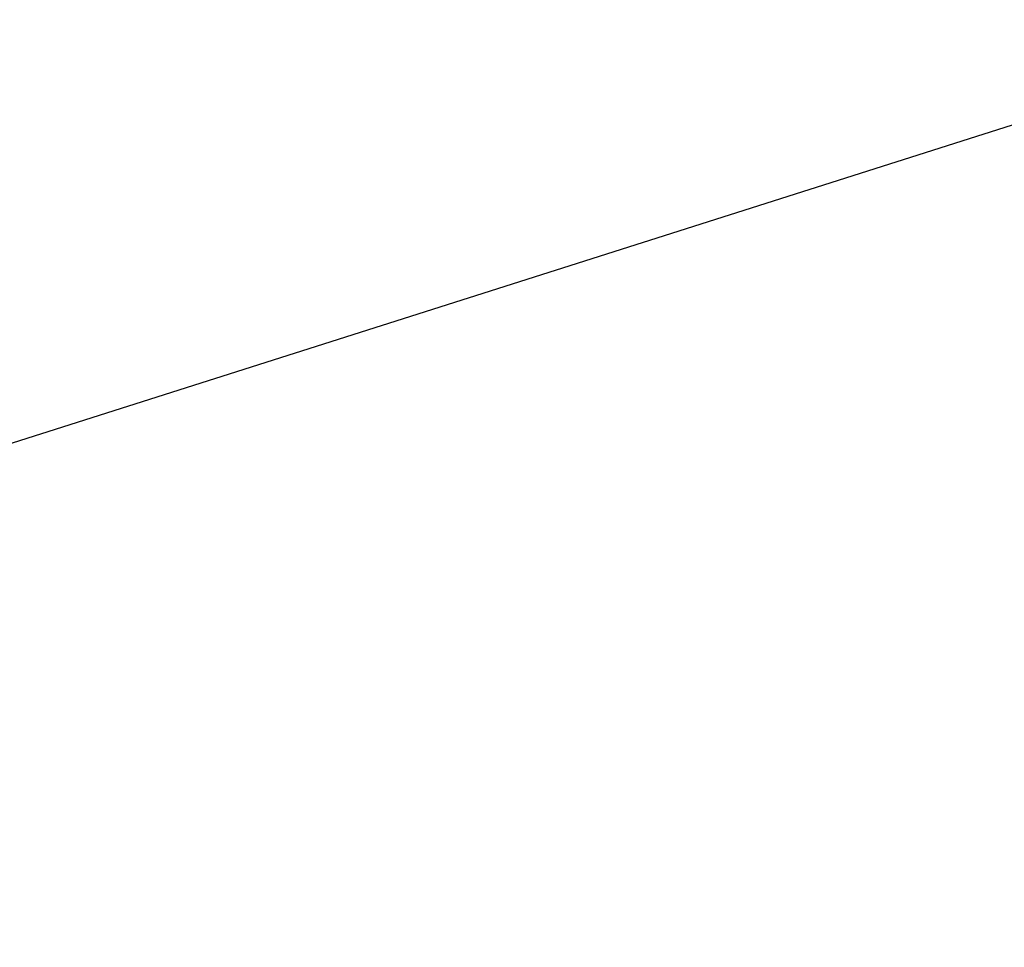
# Model space of a CAD drawing. Header units: millimetres. Extents: x -131 to 131, y -191 to 191.
# Tile 228 of 256: x -71.5051 to -71.439, y -110.2759 to -110.2136. Entities that reach past the tile are written whole.
import ezdxf

# ---------------------------------------------------------------- set-up
doc = ezdxf.new("R2010")
doc.units = ezdxf.units.MM
doc.layers.get('0').update_dxf_attribs({"color": 8, "linetype": 'CONTINUOUS'})

# ---------------------------------------------------------------- blocks, each defined once
blk = doc.blocks.new('sgBrepBlock__142797360')
at = {"color": 0}
blk.add_polyline3d([(-70, -110, -3), (-70.614441, -110.037897, -3), (-71.219569, -110.151015, -3), (-71.806208, -110.337639, -3), (-72.365468, -110.594939, -3), (-72.888869, -110.919015, -3), (-73.368478, -111.304955, -3), (-73.797025, -111.746908, -3), (-74.168012, -112.238175, -3), (-74.475816, -112.771308, -3), (-74.715772, -113.338226, -3), (-74.884242, -113.930335, -3), (-74.978671, -114.538658, -3), (-74.997629, -115.153975, -3)], dxfattribs=at)
blk = doc.blocks.new('sgBrepBlock__164557488')
at = {"color": 0}
for points in [[(-70, -110, -1), (-70.614441, -110.037897, -1), (-71.219569, -110.151015, -1), (-71.806208, -110.337639, -1), (-72.365468, -110.594939, -1), (-72.888869, -110.919015, -1), (-73.368478, -111.304955, -1)], [(-67.111131, -110.919015, -1), (-67.634532, -110.594939, -1), (-68.193792, -110.337639, -1), (-68.780431, -110.151015, -1), (-70, -110, -1), (-70, -110, -3), (-70.614441, -110.037897, -3), (-71.219569, -110.151015, -3), (-71.806208, -110.337639, -3), (-72.365468, -110.594939, -3), (-72.888869, -110.919015, -3), (-73.368478, -111.304955, -3)]]:
    blk.add_polyline3d(points, dxfattribs=at)
blk = doc.blocks.new('sgBrepBlock__164557744')
at = {"color": 0}
blk.add_polyline3d([(-70, -110, -1), (-70.614441, -110.037897, -1), (-71.219569, -110.151015, -1), (-71.806208, -110.337639, -1), (-72.365468, -110.594939, -1), (-72.888869, -110.919015, -1), (-73.368478, -111.304955, -1)], dxfattribs=at)
blk = doc.blocks.new('sgBrepBlock_Viva$20base_142796336')
at = {"color": 0}
for name in ['sgBrepBlock__142797360', 'sgBrepBlock__164557488', 'sgBrepBlock__164557744']:
    blk.add_blockref(name, (0, 0), dxfattribs=at)
blk = doc.blocks.new('sgBrepBlock__164569520')
at = {"color": 0, "invisible_edges": 15}
for points in [[(-78.017827, -121.196399, 435.09828), (-69.363476, -110.215544, 438.008868), (-86.413089, -112.278341, 437.462103)], [(-69.341146, -128.011439, 433.291884), (-69.363476, -110.215544, 438.008868), (-78.017827, -121.196399, 435.09828)]]:
    blk.add_3dface(points, dxfattribs=at)
blk = doc.blocks.new('sgBrepBlock_Viva$20Head_164565680')
at = {"color": 0}
blk.add_blockref('sgBrepBlock__164569520', (0, 0), dxfattribs=at)
blk = doc.blocks.new('sgBrepBlock__245073552')
at = {"color": 0, "invisible_edges": 15}
blk.add_3dface([(-72.674984, -102.5, -70.302415), (-71.439329, -115, -73.8206), (-72.674984, -127.5, -70.302415)], dxfattribs=at)
blk = doc.blocks.new('sgBrepBlock_Clamp$20Doughty$20Slimline$20QT_245068688')
at = {"color": 0}
blk.add_blockref('sgBrepBlock__245073552', (0, 0), dxfattribs=at)

msp = doc.modelspace()

# ---------------------------------------------------------------- block references
at = {"color": 9}
for name in ['sgBrepBlock_Viva$20base_142796336', 'sgBrepBlock_Viva$20Head_164565680']:
    msp.add_blockref(name, (0, 0), dxfattribs=at)
at = {"color": 7}
msp.add_blockref('sgBrepBlock_Clamp$20Doughty$20Slimline$20QT_245068688', (0, 0), dxfattribs=at)

doc.saveas('drawing.dxf')
